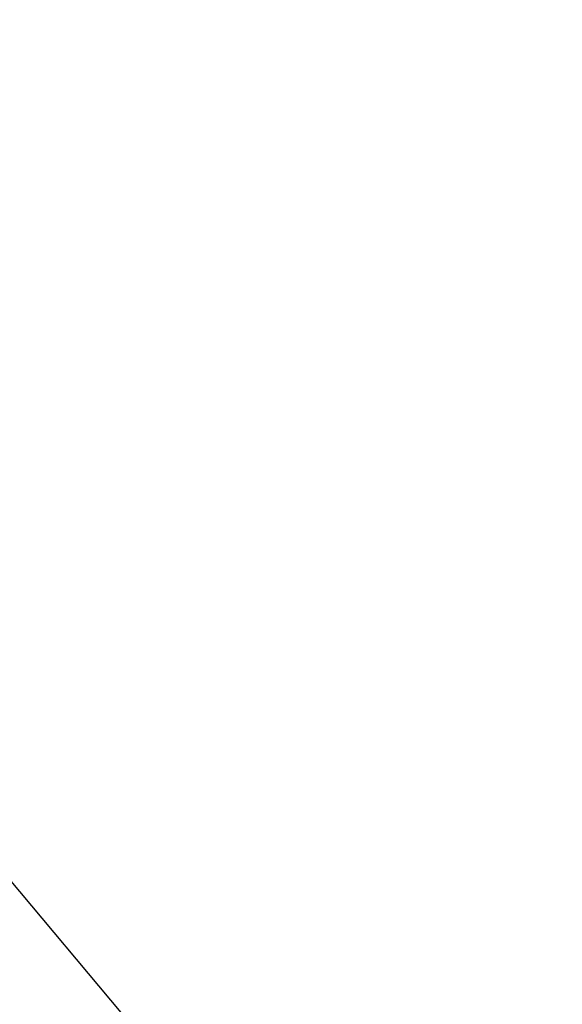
# Model space of a CAD drawing. Extents: x 34439 to 126910, y -74890 to 17912.
# Tile 74 of 144: x 107268 to 107316, y -56617 to -56531. Entities that reach past the tile are written whole.
import ezdxf

# ---------------------------------------------------------------- set-up
doc = ezdxf.new("R2010")
doc.units = 0
doc.header["$MEASUREMENT"] = 0
doc.layers.add('WYMIARY-I-OPISY', color=3, linetype='Continuous', lineweight=9)
doc.styles.get("Standard").update_dxf_attribs({"font": 'ARIALN.TTF'})
doc.dimstyles.new('zewn', dxfattribs={"dimtxt": 10, "dimasz": 7, "dimexe": 1.25, "dimexo": 10, "dimgap": 3, "dimtad": 1, "dimdec": 0, "dimtxsty": 'Standard', "dimblk": 'ARCHTICK', "dimcen": 10, "dimadec": 0, "dimazin": 0, "dimtfac": 1, "dimtdec": 0, "dimtmove": 0, "dimatfit": 3, "dimfxl": 1, "dimarcsym": 0})

# ---------------------------------------------------------------- blocks, each defined once
blk = doc.blocks.new('_ArchTick')
at = {"color": 0, "linetype": 'ByBlock', "const_width": 0.15}
blk.add_lwpolyline([(-0.5, -0.5), (0.5, 0.5)], dxfattribs=at)

msp = doc.modelspace()

# ---------------------------------------------------------------- leaders
at = {"layer": 'WYMIARY-I-OPISY', "annotation_type": 0, "has_hookline": 1, "hookline_direction": 1, "text_width": 30.218}
msp.add_leader([(107315.227, -56663.958), (107053.024, -56351.724), (107049.024, -56351.724)], dimstyle='zewn', override={"dimasz": 4, "dimtad": 0, "dimldrblk": 'DotSmall'}, dxfattribs=at)

doc.saveas('drawing.dxf')
